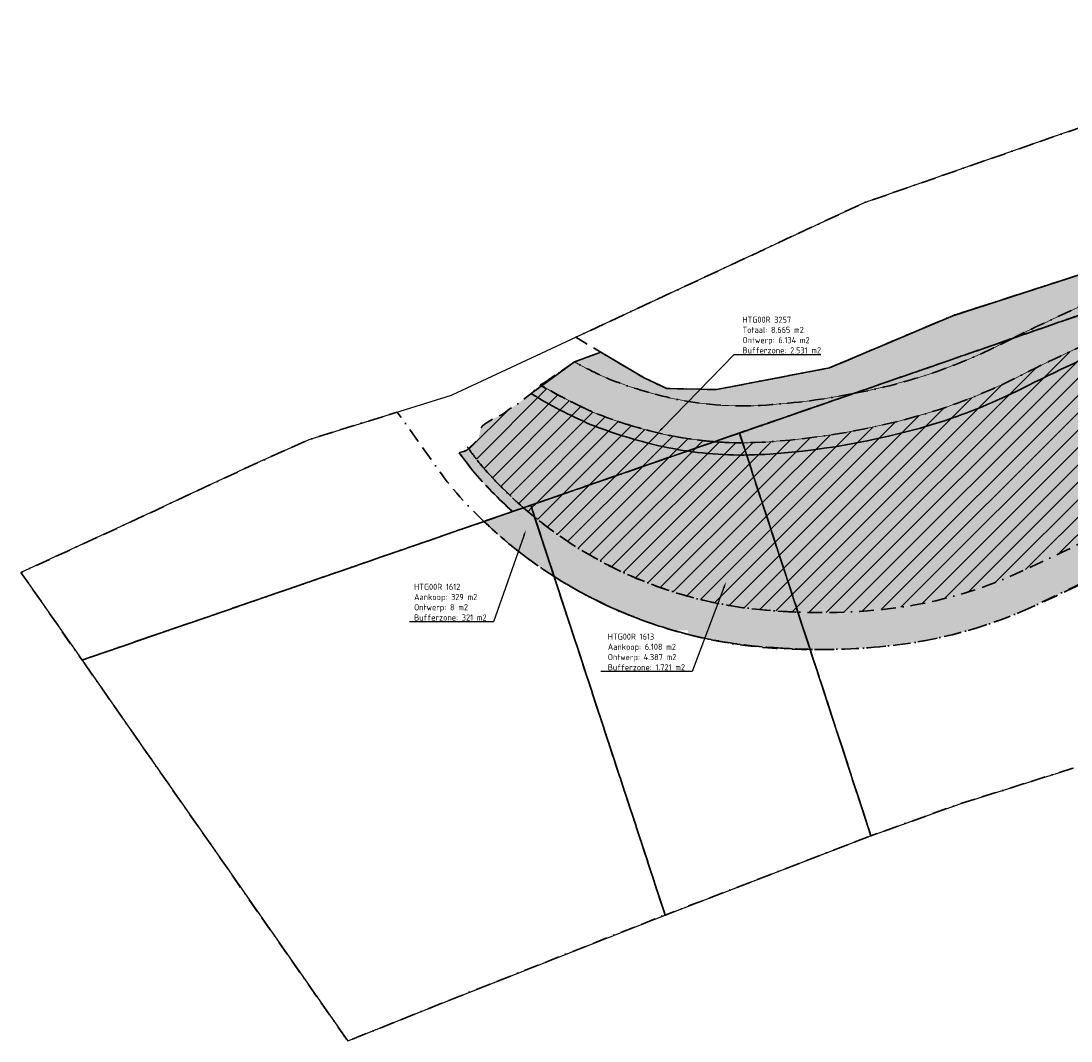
# Model space of a CAD drawing. Header units: metres. Extents: x 142578 to 143433, y 416714 to 417129.
# Tile 1 of 2: x 142578 to 143006, y 416714 to 417129. Entities that reach past the tile are written whole.
import ezdxf
from ezdxf import colors
from ezdxf.entities.mleader import LeaderData, LeaderLine
from ezdxf.math import Vec2, Vec3

# ---------------------------------------------------------------- set-up
doc = ezdxf.new("R2010")
doc.units = ezdxf.units.M
doc.linetypes.add('KG-GVAANKOOP', pattern=[21, 6, -3, 0, -3, 6, -3])
for name, color, linetype, lineweight in [('B-PV-KG-GRENS_PERCEEL-GV', 30, 'Continuous', 25), ('N-PV-KG-GRENS-BUFFERZONE-G', 253, 'Continuous', 15), ('N-WE-KG-GRONDVERWERVING_AANKOOP-A', 252, 'Continuous', 18), ('N-WE-KG-GRONDVERWERVING_AANKOOP-G', 130, 'KG-GVAANKOOP', 35), ('N-WE-VH-VERHARDING_BETONSTRAATSTEEN-A', 252, 'Continuous', 18), ('X-XX-AL-DETAIL1-T25-1000', 7, 'Continuous', 25)]:
    doc.layers.add(name, color=color, linetype=linetype, lineweight=lineweight)
doc.layers.add('N-PV-GR-GRAS_KRUIDENRIJK-G', color=7, linetype='Continuous', lineweight=35, true_color=0xc1e37d)
doc.styles.add('NLCS-ISO-M1000-T25', font='NLCS-ISO.ttf', dxfattribs={"height": 2.5})
pattern_1 = [(45, (0, 0), (-3.535533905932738, 3.535533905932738), [])]

msp = doc.modelspace()

# ---------------------------------------------------------------- hatches: boundary and pattern name
at = {"layer": 'N-WE-KG-GRONDVERWERVING_AANKOOP-A'}
h = msp.add_hatch(dxfattribs=at)
h.set_pattern_fill('AGW-WERK_AANVULLEN-SO', color=256, pattern_type=2)
h.set_pattern_definition(pattern_1)
edge = h.paths.add_edge_path()
edge.add_arc((143206.5652038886, 416621.564312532), 349.7000574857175, 102.92747441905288, 110.76545636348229, ccw=False)
edge.add_arc((143246.3466718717, 416455.5144736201), 520.443549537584, 95.12888441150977, 103.10636174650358, ccw=False)
edge.add_arc((143229.1635315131, 416689.8789303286), 285.5071320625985, 86.45068650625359, 95.89891988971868, ccw=False)
edge.add_arc((143269.9870184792, 417228.39481193), 254.6108600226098, 264.7836427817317, 269.9269304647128)
edge.add_arc((143266.3240143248, 417155.2496660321), 181.4962106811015, 271.0539127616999, 291.5169024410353)
edge.add_arc((142328.9797749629, 419449.2826986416), 2659.628122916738, 292.1766564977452, 292.6867184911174)
edge.add_arc((143411.9399833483, 416859.2281326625), 147.7169262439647, 105.4005688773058, 112.76626953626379, ccw=False)
edge.add_arc((143394.6856235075, 416915.8636537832), 88.54721883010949, 97.19989890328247, 104.3688640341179, ccw=False)
edge.add_arc((143401.2076787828, 416862.4836177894), 142.3239373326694, 90.98004363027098, 97.11150562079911, ccw=False)
edge.add_arc((143405.1562486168, 416621.6033481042), 383.2365449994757, 87.45872314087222, 90.95431964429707, ccw=False)
edge.add_arc((143413.2711532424, 416807.0533095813), 197.6091927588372, 85.56111110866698, 87.42515858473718, ccw=False)
edge.add_line((143428.5652647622, 417004.0697637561), (143428.6887577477, 417030.8698274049))
edge.add_arc((143280.7342707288, 415572.7843759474), 1465.572827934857, 84.20592874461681, 85.84986624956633)
edge.add_arc((143294.6626518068, 415842.5149437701), 1195.554786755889, 85.58012064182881, 88.10765643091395)
edge.add_arc((143204.1688310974, 412021.8010296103), 5017.300445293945, 88.51558894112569, 89.11580380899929)
edge.add_arc((143296.5698564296, 417643.1364599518), 604.817861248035, 263.6437021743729, 268.58110237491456, ccw=False)
edge.add_arc((143192.2243895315, 416723.5592288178), 320.6642004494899, 83.30478468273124, 103.6888740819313)
edge.add_arc((143295.640836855, 416363.7288262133), 694.9161092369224, 104.9525408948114, 112.8120234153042)
edge.add_arc((143347.8850360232, 416261.1233619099), 809.7948340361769, 113.4047135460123, 116.7719423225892)
edge.add_arc((142876.780698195, 417196.8996177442), 237.8784427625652, 288.219976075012, 296.55362425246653, ccw=False)
edge.add_arc((142862.4667141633, 417253.7997692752), 296.430971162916, 273.87775717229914, 287.40922817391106, ccw=False)
edge.add_arc((142871.542448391, 417105.5706594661), 147.9306192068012, 270.0736528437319, 274.25325346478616, ccw=False)
edge.add_line((142871.7326108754, 416957.6401624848), (142894.2656224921, 416888.6377835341))
edge.add_arc((142903.8920109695, 417131.6542128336), 243.207015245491, 267.7315804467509, 277.360872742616)
edge.add_arc((142910.7302364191, 417065.671698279), 176.9000668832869, 277.902324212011, 294.1116232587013)
edge.add_arc((142665.5636128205, 417608.2935818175), 772.3361804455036, 294.2679044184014, 296.9780818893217)
edge.add_arc((144584.8571754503, 413348.8823517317), 3900.567041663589, 112.65261320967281, 113.71763618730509, ccw=False)
h = msp.add_hatch(dxfattribs=at)
h.set_pattern_fill('AGW-WERK_AANVULLEN-SO', color=256, pattern_type=2)
h.set_pattern_definition(pattern_1)
h.paths.add_polyline_path([(142860.2278456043, 416958.0733786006, -0.03947717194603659), (142837.1859821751, 416961.6849363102, -0.03552685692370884), (142811.5961603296, 416969.7558873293, -0.03204532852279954), (142789.3368821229, 416981.2318431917), (142789.014, 416981.06), (142785.5835457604, 416977.6579024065), (142785.5357676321, 416977.6105192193), (142785.4607384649, 416977.540512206), (142779.7042649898, 416973.2494644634), (142778.0445868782, 416972.0859834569), (142776.9805613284, 416971.5362749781), (142776.56, 416971.319), (142774.636, 416969.705), (142773.7895, 416969.2215), (142772.943, 416968.738), (142772.4917514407, 416968.5573107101), (142771.9292778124, 416968.3006490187), (142770.99193855, 416967.8729328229), (142766.554, 416965.262), (142765.595, 416964.358), (142764.879, 416963.06), (142764.458, 416960.713), (142764.018, 416959.488), (142763.5965537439, 416958.9100932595), (142762.919, 416957.981), (142760.0302952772, 416955.3143163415, 0.008988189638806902), (142764.931002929, 416948.8635629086, 0.03630982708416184), (142782.4815119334, 416931.166321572)])
h = msp.add_hatch(dxfattribs=at)
h.set_pattern_fill('AGW-WERK_AANVULLEN-SO', color=256, pattern_type=2)
h.set_pattern_definition(pattern_1)
h.paths.add_polyline_path([(142871.7326108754, 416957.6401624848, -0.01933479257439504), (142860.3040436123, 416958.0675532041), (142785.407, 416932.178), (142786.9824817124, 416927.3763538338, 0.1573958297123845), (142885.3876568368, 416889.1521692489, 0.009142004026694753), (142894.2656224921, 416888.6377835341)])
h = msp.add_hatch(dxfattribs=at)
h.set_pattern_fill('AGW-WERK_AANVULLEN-SO', color=256, pattern_type=2)
h.set_pattern_definition(pattern_1)
h.paths.add_polyline_path([(142785.407, 416932.178), (142782.4819069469, 416931.1659772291, 0.008560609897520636), (142786.9824817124, 416927.3763538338)])
at = {"layer": 'N-WE-VH-VERHARDING_BETONSTRAATSTEEN-A', "true_color": 0x999b37, "transparency": 33554508}
h = msp.add_hatch(color=55, dxfattribs=at)
h.dxf.hatch_style = 1
edge = h.paths.add_edge_path()
edge.add_arc((142895.3944521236, 417060.6941891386), 175.9336420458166, 220.575109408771, 228.1577113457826)
edge.add_line((142778.0321971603, 416929.6264680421), (142916.8744401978, 416977.6780735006))
edge.add_line((142916.8744401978, 416977.6780735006), (143169.67, 417065.366))
edge.add_line((143169.67, 417065.366), (143263.9745648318, 417084.5655755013))
edge.add_line((143263.9745648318, 417084.5655755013), (143262.2609999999, 417084.4723000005))
edge.add_line((143262.2609999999, 417084.4723000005), (143201.9805999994, 417076.9123999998))
edge.add_line((143201.9805999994, 417076.9123999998), (143121.370099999, 417057.0216999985))
edge.add_line((143121.370099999, 417057.0216999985), (143019.8359999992, 417029.5711000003))
edge.add_line((143019.8359999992, 417029.5711000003), (142957.3280999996, 417009.3966000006))
edge.add_line((142957.3280999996, 417009.3966000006), (142907.1682999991, 416988.1710000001))
edge.add_line((142907.1682999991, 416988.1710000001), (142861.0857000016, 416979.3002000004))
edge.add_line((142861.0857000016, 416979.3002000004), (142840.8979999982, 416979.7833000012))
edge.add_line((142840.8979999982, 416979.7833000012), (142831.5947000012, 416984.0505000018))
edge.add_line((142831.5947000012, 416984.0505000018), (142814.0067999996, 416994.4996000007))
edge.add_line((142814.0067999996, 416994.4996000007), (142803.2037101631, 416990.5698122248))
edge.add_line((142803.2037101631, 416990.5698122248), (142791.342, 416982.299))
edge.add_line((142791.342, 416982.299), (142789.3368821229, 416981.2318431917))
edge.add_line((142789.3368821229, 416981.2318431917), (142789.014, 416981.06))
edge.add_line((142789.014, 416981.06), (142785.5835457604, 416977.6579024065))
edge.add_line((142785.5835457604, 416977.6579024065), (142785.5357676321, 416977.6105192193))
edge.add_line((142785.5357676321, 416977.6105192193), (142785.4607384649, 416977.540512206))
edge.add_line((142785.4607384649, 416977.540512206), (142779.7042649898, 416973.2494644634))
edge.add_line((142779.7042649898, 416973.2494644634), (142778.0445868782, 416972.0859834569))
edge.add_line((142778.0445868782, 416972.0859834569), (142776.9805613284, 416971.5362749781))
edge.add_line((142776.9805613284, 416971.5362749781), (142776.56, 416971.319))
edge.add_line((142776.56, 416971.319), (142774.636, 416969.705))
edge.add_line((142774.636, 416969.705), (142773.7895, 416969.2215))
edge.add_line((142773.7895, 416969.2215), (142772.943, 416968.738))
edge.add_line((142772.943, 416968.738), (142772.4917514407, 416968.5573107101))
edge.add_line((142772.4917514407, 416968.5573107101), (142771.9292778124, 416968.3006490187))
edge.add_line((142771.9292778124, 416968.3006490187), (142770.99193855, 416967.8729328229))
edge.add_line((142770.99193855, 416967.8729328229), (142766.554, 416965.262))
edge.add_line((142766.554, 416965.262), (142765.595, 416964.358))
edge.add_line((142765.595, 416964.358), (142764.879, 416963.06))
edge.add_line((142764.879, 416963.06), (142764.458, 416960.713))
edge.add_line((142764.458, 416960.713), (142764.018, 416959.488))
edge.add_line((142764.018, 416959.488), (142763.5965537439, 416958.9100932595))
edge.add_line((142763.5965537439, 416958.9100932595), (142762.919, 416957.981))
edge.add_line((142762.919, 416957.981), (142760.0302952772, 416955.3143163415))
edge.add_line((142760.0302952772, 416955.3143163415), (142759.354, 416954.69))
edge.add_line((142759.354, 416954.69), (142758.198, 416954.145))
edge.add_line((142758.198, 416954.145), (142756.3279498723, 416953.6315778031))
edge.add_line((142756.3279498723, 416953.6315778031), (142756.2333264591, 416953.5628615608))
edge.add_line((142756.2333264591, 416953.5628615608), (142761.7633599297, 416946.2591525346))
h = msp.add_hatch(color=55, dxfattribs=at)
h.dxf.hatch_style = 1
edge = h.paths.add_edge_path()
edge.add_line((142870.448, 416961.574), (142899.2123217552, 416873.4896079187))
edge.add_arc((142903.8920109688, 417131.6542128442), 258.2070152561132, 268.9615265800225, 277.3765154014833)
edge.add_arc((142910.7302364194, 417065.6716982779), 191.9000668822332, 277.881048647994, 294.1178260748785)
edge.add_line((142989.1433757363, 416890.5231463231), (143022.3556718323, 416906.4405433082))
edge.add_arc((144584.8571752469, 413348.8823522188), 3885.567041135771, 112.6562925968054, 113.7113774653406, ccw=False)
edge.add_arc((143206.5652038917, 416621.5643125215), 334.7000574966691, 102.9234805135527, 110.72358753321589, ccw=False)
edge.add_arc((143246.3466718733, 416455.5144736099), 505.4435495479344, 95.12888441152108, 103.10902584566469, ccw=False)
edge.add_arc((143231.5097039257, 416620.4260190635), 339.8659193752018, 89.32870327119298, 95.1229736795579, ccw=False)
edge.add_arc((143230.2793964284, 416687.997027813), 272.3214687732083, 85.04143795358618, 88.90329864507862, ccw=False)
edge.add_arc((143269.4139677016, 417195.1127107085), 236.3285853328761, 266.2160406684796, 270.0972786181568)
edge.add_arc((143266.3190031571, 417155.2747634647), 196.5213995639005, 271.0193733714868, 291.541102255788)
edge.add_arc((142328.9797771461, 419449.2826933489), 2674.628117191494, 292.1748318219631, 292.6869478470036)
edge.add_arc((143411.9399833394, 416859.2281326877), 132.7169262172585, 105.4600182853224, 112.77063842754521, ccw=False)
edge.add_arc((143394.6856235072, 416915.8636537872), 73.54721882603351, 97.20874556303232, 104.2657173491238, ccw=False)
edge.add_arc((143401.2076787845, 416862.4836177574), 127.323937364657, 90.89767995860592, 97.106202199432, ccw=False)
edge.add_arc((143405.1536720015, 416621.4155276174), 368.4243005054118, 87.52833013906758, 90.9239210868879, ccw=False)
edge.add_arc((143445.4960037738, 417430.1300255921), 441.3109938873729, 266.8235041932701, 267.7923938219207)
edge.add_line((143428.4964996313, 416989.1465676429), (143428.7581959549, 417045.9390916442))
edge.add_arc((143280.7342707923, 415572.7843766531), 1480.572827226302, 84.26212690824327, 85.84850060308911)
edge.add_arc((143294.6626518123, 415842.5149439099), 1210.554786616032, 85.58179281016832, 88.11018978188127)
edge.add_arc((143204.168831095, 412021.8010298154), 5032.300445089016, 88.51498240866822, 88.89356412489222)
edge.add_line((143301.3412885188, 417053.1631995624), (143297.9742350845, 417085.8087207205))
edge.add_line((143297.9742350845, 417085.8087207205), (143263.9745648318, 417084.5655755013))
edge.add_line((143263.9745648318, 417084.5655755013), (143169.67, 417065.366))
edge.add_line((143169.67, 417065.366), (143143.4176586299, 417056.1922890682))
edge.add_line((143143.4176586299, 417056.1922890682), (142981.6384463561, 417000.1429515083))
edge.add_line((142981.6384463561, 417000.1429515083), (142916.8744401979, 416977.6780735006))
edge.add_line((142916.8744401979, 416977.6780735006), (142870.448, 416961.574))
h = msp.add_hatch(color=55, dxfattribs=at)
h.dxf.hatch_style = 1
edge = h.paths.add_edge_path()
edge.add_line((142870.448, 416961.574), (142785.407, 416932.178))
edge.add_line((142785.407, 416932.178), (142794.9233271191, 416903.1747844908))
edge.add_arc((142897.3287763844, 417064.9073341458), 191.4269930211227, 237.658919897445, 270.5637707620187)
edge.add_line((142899.2123217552, 416873.4896079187), (142870.448, 416961.574))
h = msp.add_hatch(color=55, dxfattribs=at)
h.dxf.hatch_style = 1
edge = h.paths.add_edge_path()
edge.add_arc((142895.3944316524, 417060.6941604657), 186.8336068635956, 226.3154026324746, 237.4689127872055)
edge.add_line((142794.9233271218, 416903.1747844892), (142785.407, 416932.178))
edge.add_line((142785.407, 416932.178), (142766.3506951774, 416925.5849056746))

# ---------------------------------------------------------------- linework, layer by layer
at = {"layer": 'N-WE-KG-GRONDVERWERVING_AANKOOP-G', "flags": 128}
for points in [[(142981.6384463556, 417000.1429515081), (143143.4176586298, 417056.1922890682, 0.02946855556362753), (143112.4117472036, 417049.5917737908, 0.03431335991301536), (143020.3283841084, 417018.0864772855, 0.01292911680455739)], [(142782.480586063, 416931.167128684, -0.03630803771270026), (142764.931002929, 416948.8635629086, -0.008988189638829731), (142760.0302952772, 416955.3143163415), (142759.354, 416954.69), (142758.198, 416954.145), (142756.3279498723, 416953.6315778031), (142756.2333265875, 416953.5628616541), (142761.7633599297, 416946.2591525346, 0.03309562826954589), (142778.031258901, 416929.6273081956)]]:
    msp.add_lwpolyline(points, format="xyb", close=True, dxfattribs=at)
msp.add_lwpolyline([(142916.8744389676, 416977.6780730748, 0.07654557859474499), (142981.6384461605, 417000.1429514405)], format="xyb", dxfattribs=at)
at = {"layer": 'N-WE-KG-GRONDVERWERVING_AANKOOP-G'}
msp.add_arc((142871.5424483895, 417105.5706594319), 147.930619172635, 265.6129614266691, 270.0736528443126, dxfattribs=at)

# ---------------------------------------------------------------- next in the draw order: leaders
at = {"layer": 'X-XX-AL-DETAIL1-T25-1000'}
ml = msp.add_multileader_mtext('Standard', dxfattribs=at)
ml.set_content('HTG00R 3257 \\PTotaal: 8.665 m2\\POntwerp: 6.134 m2 \\PBufferzone: 2.531 m2', color=256, style='NLCS-ISO-M1000-T25')
ml.set_leader_properties(color=256, linetype='ByLayer', lineweight=-1)
ml.build(insert=Vec2(0, 0))
ml.multileader.update_dxf_attribs({"text_left_attachment_type": 5, "text_right_attachment_type": 5, "dogleg_length": 2.5, "arrow_head_size": 2.5})
ctx = ml.context
ctx.base_point, ctx.char_height, ctx.arrow_head_size, ctx.landing_gap_size, ctx.plane_origin = Vec3(142870.7823713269, 416993.5365891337), 2.5, 2.5, 0.9, Vec3(142831.5393784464, 416959.9909279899)
ctx.left_attachment, ctx.right_attachment = 5, 5
notes = []
notes.append((ctx, [(1, (1, 1, 0), (142868.2823713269, 416993.5365891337), (1, 0), 2.5, [(0, [(142837.1859821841, 416961.6849363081)], 0, [])])]))
ctx.mtext.insert, ctx.mtext.width, ctx.mtext.flow_direction = Vec3(142871.6823713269, 417009.0365891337), 31.61396372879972, 5
ctx.mtext.has_bg_fill, ctx.mtext.bg_color, ctx.mtext.bg_scale_factor, ctx.mtext.bg_transparency, ctx.mtext.use_window_bg_color = 1, -1027028792, 1.5, 0, 1
ml = msp.add_multileader_mtext('Standard', dxfattribs=at)
ml.set_content('HTG00R 1612 \\PAankoop: 329 m2\\POntwerp: 8 m2\\PBufferzone: 321 m2', color=256, style='NLCS-ISO-M1000-T25')
ml.set_leader_properties(color=256, linetype='ByLayer', lineweight=-1)
ml.build(insert=Vec2(0, 0))
ml.multileader.update_dxf_attribs({"text_left_attachment_type": 5, "text_right_attachment_type": 5, "dogleg_length": 2.5, "arrow_head_size": 2.5})
ctx = ml.context
ctx.base_point, ctx.char_height, ctx.arrow_head_size, ctx.landing_gap_size, ctx.plane_origin = Vec3(142737.0082944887, 416884.7069815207), 2.5, 2.5, 0.9, Vec3(142787.9669707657, 416914.1954315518)
ctx.left_attachment, ctx.right_attachment = 5, 5
notes.append((ctx, [(0, (1, 1, 0), (142770.3082944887, 416884.7069815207), (-1, 0), 2.5, [(0, [(142783.4491584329, 416922.1358182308)], 0, [])])]))
ctx.mtext.insert, ctx.mtext.flow_direction = Vec3(142737.9082944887, 416900.2069815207), 5
ctx.mtext.has_bg_fill, ctx.mtext.bg_color, ctx.mtext.bg_scale_factor, ctx.mtext.bg_transparency, ctx.mtext.use_window_bg_color = 1, -1027028792, 1.5, 0, 1
ml = msp.add_multileader_mtext('Standard', dxfattribs=at)
ml.set_content('HTG00R 1613 \\PAankoop: 6.108 m2\\POntwerp: 4.387 m2\\PBufferzone: 1.721 m2', color=256, style='NLCS-ISO-M1000-T25')
ml.set_leader_properties(color=256, linetype='ByLayer', lineweight=-1)
ml.build(insert=Vec2(0, 0))
ml.multileader.update_dxf_attribs({"text_left_attachment_type": 5, "text_right_attachment_type": 5, "dogleg_length": 2.5, "arrow_head_size": 2.5})
ctx = ml.context
ctx.base_point, ctx.char_height, ctx.arrow_head_size, ctx.landing_gap_size, ctx.plane_origin = Vec3(142815.9166741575, 416864.4256228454), 2.5, 2.5, 0.9, Vec3(142857.3795591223, 416897.3622290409)
ctx.left_attachment, ctx.right_attachment = 5, 5
notes.append((ctx, [(0, (1, 1, 0), (142851.2166741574, 416864.4256228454), (-1, 0), 2.5, [(0, [(142865.0000524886, 416901.0208367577)], 0, [])])]))
ctx.mtext.insert, ctx.mtext.flow_direction = Vec3(142816.8166741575, 416879.9256228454), 5
ctx.mtext.has_bg_fill, ctx.mtext.bg_color, ctx.mtext.bg_scale_factor, ctx.mtext.bg_transparency, ctx.mtext.use_window_bg_color = 1, -1027028792, 1.5, 0, 1
for ctx, leaders in notes:
    for number, flags, end, landing, length, lines in leaders:
        leader = LeaderData()
        leader.index, (leader.has_last_leader_line, leader.has_dogleg_vector, leader.attachment_direction) = number, flags
        leader.last_leader_point, leader.dogleg_vector, leader.dogleg_length = Vec3(end), Vec3(landing), length
        for number, points, colour, breaks in lines:
            line = LeaderLine()
            line.index, line.vertices, line.color, line.breaks = number, Vec3.list(points), colors.encode_raw_color(colour), breaks
            leader.lines.append(line)
        ctx.leaders.append(leader)

# ---------------------------------------------------------------- next in the draw order: linework, layer by layer
at = {"layer": 'B-PV-KG-GRENS_PERCEEL-GV'}
for points in [[(142785.407, 416932.178), (142870.448, 416961.574), (143169.67, 417065.366), (143267.243, 417085.231), (143298.787, 417085.824), (143345.657, 417086.704), (143420.491, 417083.094), (143419.123, 417105.164), (143417.617, 417129.45), (143393.162, 417128.943), (143282.355, 417126.719), (143198.388, 417120.678), (143032.177, 417094.066), (142921.294, 417055.411), (142753.25, 416977.044), (142752.977, 416976.96), (142694.971, 416958.893), (142672.517, 416948.742), (142620.131, 416924.323), (142577.753, 416904.756), (142602.348, 416869.512), (142602.613, 416869.132), (142687.355, 416898.254)], [(142785.407, 416932.178), (142840.171, 416765.272), (142923.81, 416797.47), (142924.013, 416797.543), (142870.448, 416961.574)], [(142710.908, 416713.949), (142756.17, 416732.11), (142840.171, 416765.272), (142785.407, 416932.178), (142687.355, 416898.254), (142602.613, 416869.132), (142626.59, 416834.775), (142663.72, 416781.568), (142710.803, 416714.098)]]:
    msp.add_lwpolyline(points, close=True, dxfattribs=at)
msp.add_lwpolyline([(143169.67, 417065.366), (142870.448, 416961.574), (142924.013, 416797.543), (142960.33, 416810.57), (143000, 416823.052), (143005.84, 416824.89)], dxfattribs=at)
at = {"layer": 'N-PV-GR-GRAS_KRUIDENRIJK-G'}
msp.add_lwpolyline([(143019.8359999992, 417029.5711000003), (142957.3280999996, 417009.3966000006), (142907.1682999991, 416988.1710000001), (142861.0857000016, 416979.3002000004), (142840.8979999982, 416979.7833000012), (142831.5947000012, 416984.0505000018), (142814.0067999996, 416994.4996000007), (142803.2037101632, 416990.5698122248), (142785.6038021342, 416977.6455689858, 0.03384977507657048), (142809.6752850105, 416965.1387589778, 0.03564105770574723), (142836.0242082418, 416956.8217808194, 0.02176112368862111), (142849.0881824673, 416954.2974793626, 0.05542724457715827), (142882.8681546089, 416953.0599953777, 0.05912671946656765), (142952.6869175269, 416966.1872777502, 0.0364248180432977), (142985.3644910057, 416979.6451634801, -0.01468826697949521), (143028.1779643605, 416999.6909710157, -0.03430479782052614)], format="xyb", dxfattribs=at)
at = {"layer": 'N-PV-KG-GRENS-BUFFERZONE-G'}
msp.add_lwpolyline([(143020.3283841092, 417018.0864772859, 0.01470802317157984), (142976.3901777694, 416997.518696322, -0.03622820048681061), (142946.5676998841, 416985.2287065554, -0.05906037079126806), (142881.4496200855, 416973.0097395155, -0.07765859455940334), (142840.5364232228, 416976.306681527, -0.03494266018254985), (142817.358647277, 416983.6076104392, -0.02184959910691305), (142803.2037101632, 416990.5698122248), (142789.9715474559, 416980.8529609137, 0.03109953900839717), (142811.5961603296, 416969.7558873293, 0.03552280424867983), (142837.183537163, 416961.6855201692, 0.07731197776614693), (142882.5137401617, 416958.0474448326, 0.05911088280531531), (142951.1572245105, 416970.9476629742, 0.03637843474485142), (142983.1207364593, 416984.1134579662, -0.01469336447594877), (143026.2155867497, 417004.2898564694, -0.03430691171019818)], format="xyb", dxfattribs=at)
at = {"layer": 'N-WE-KG-GRONDVERWERVING_AANKOOP-G', "flags": 128}
msp.add_lwpolyline([(143019.8359999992, 417029.5711000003), (143121.370099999, 417057.0216999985), (143201.9805999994, 417076.9123999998), (143262.2609999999, 417084.4723000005), (143263.9745648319, 417084.5655755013), (143267.243, 417085.231), (143298.787, 417085.824), (143345.657, 417086.704), (143420.491, 417083.094), (143419.123, 417105.164), (143417.617, 417129.45), (143393.162, 417128.943), (143282.355, 417126.719), (143198.388, 417120.678), (143032.177, 417094.066), (142921.294, 417055.411), (142803.7487372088, 417000.5939901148), (142814.0067999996, 416994.4996000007), (142831.5947000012, 416984.0505000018), (142840.8979999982, 416979.7833000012), (142861.0857000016, 416979.3002000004), (142907.1682999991, 416988.1710000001), (142957.3280999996, 417009.3966000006)], close=True, dxfattribs=at)
for points in [[(142761.7633599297, 416946.2591525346, 0.03309741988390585), (142778.0321971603, 416929.6264680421), (142916.8744401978, 416977.6780735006), (143169.67, 417065.366), (143263.9745648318, 417084.5655755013), (143262.2609999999, 417084.4723000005), (143201.9805999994, 417076.9123999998), (143121.370099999, 417057.0216999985), (143019.8359999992, 417029.5711000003), (142957.3280999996, 417009.3966000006), (142907.1682999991, 416988.1710000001), (142861.0857000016, 416979.3002000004), (142840.8979999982, 416979.7833000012), (142831.5947000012, 416984.0505000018), (142814.0067999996, 416994.4996000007), (142803.2037101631, 416990.5698122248), (142791.342, 416982.299), (142789.3368821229, 416981.2318431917), (142789.014, 416981.06), (142785.5835457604, 416977.6579024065), (142785.5357676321, 416977.6105192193), (142785.4607384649, 416977.540512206), (142779.7042649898, 416973.2494644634), (142778.0445868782, 416972.0859834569), (142776.9805613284, 416971.5362749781), (142776.56, 416971.319), (142774.636, 416969.705), (142773.7895, 416969.2215), (142772.943, 416968.738), (142772.4917514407, 416968.5573107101), (142771.9292778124, 416968.3006490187), (142770.99193855, 416967.8729328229), (142766.554, 416965.262), (142765.595, 416964.358), (142764.879, 416963.06), (142764.458, 416960.713), (142764.018, 416959.488), (142763.5965537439, 416958.9100932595), (142762.919, 416957.981), (142760.0302952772, 416955.3143163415), (142759.354, 416954.69), (142758.198, 416954.145), (142756.3279498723, 416953.6315778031), (142756.2333264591, 416953.5628615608)], [(142870.448, 416961.574), (142899.2123217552, 416873.4896079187, 0.03673382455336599), (142937.0429814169, 416875.5841523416, 0.07096507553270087), (142989.1433757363, 416890.5231463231), (143022.3556718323, 416906.4405433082, -0.004603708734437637), (143088.128269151, 416934.6087518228, -0.03404753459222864), (143131.7096811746, 416947.7862909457, -0.03483401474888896), (143201.1618291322, 416958.9342902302, -0.02528766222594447), (143235.4915968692, 416960.2686115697, -0.01685214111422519), (143253.8175688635, 416959.2993256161, 0.01693671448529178), (143269.8152137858, 416958.7844659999, 0.08978302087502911), (143338.4754875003, 416972.4795166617, 0.002234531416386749), (143360.5728099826, 416981.6013160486, -0.03190942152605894), (143376.5621794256, 416987.1429226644, -0.03080158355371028), (143385.4565752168, 416988.8295229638, -0.02709641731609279), (143399.2129163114, 416989.7919283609, -0.01481714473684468), (143421.0421167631, 416989.497070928, 0.004227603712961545), (143428.4964996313, 416989.1465676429), (143428.7581959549, 417045.9390916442, 0.006921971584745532), (143387.9187846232, 417049.4723520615, 0.01103266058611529), (143334.5836380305, 417052.411305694, 0.001651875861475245), (143301.3412885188, 417053.1631995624), (143297.9742350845, 417085.8087207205), (143263.9745648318, 417084.5655755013), (143169.67, 417065.366), (143143.4176586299, 417056.1922890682), (142981.6384463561, 417000.1429515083), (142916.8744401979, 416977.6780735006)], [(142916.8744401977, 416977.6780735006, -0.03177260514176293), (142881.4496061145, 416973.009738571, -0.07765620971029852), (142840.5381667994, 416976.3062635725, -0.03494598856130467), (142817.3586570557, 416983.6076061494, -0.01824174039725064), (142805.497684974, 416989.3356308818), (142803.2037101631, 416990.5698122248), (142791.342, 416982.299), (142789.3368821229, 416981.2318431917, 0.03204532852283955), (142811.5961603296, 416969.7558873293, 0.03552685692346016), (142837.1859821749, 416961.6849363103, 0.03947526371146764), (142860.2267215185, 416958.0734648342)], [(143218.31, 416871.32), (143258.73, 416876.99), (143296.81, 416880.99), (143334.86, 416884.31), (143370.35, 416886.44), (143402.02, 416887.431), (143433.271, 416887.909), (143432.17, 416906.619), (143426.352370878, 416989.1932552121, 0.00672700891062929), (143421.4529832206, 416989.4791058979, 0.01521723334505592), (143399.0347227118, 416989.7890115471, 0.02674623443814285), (143385.4565752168, 416988.8295229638, 0.03080158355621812), (143376.5621794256, 416987.1429226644, 0.0312129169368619), (143360.9136031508, 416981.7438093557, -0.002269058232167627), (143338.4754875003, 416972.4795166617, -0.0897688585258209), (143269.8152137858, 416958.7844659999, -0.01693671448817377), (143253.8175688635, 416959.2993256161, 0.01608092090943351), (143236.0343134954, 416960.2624376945, 0.005541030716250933), (143230.4319566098, 416960.3148123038, 0.01055909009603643), (143215.1854929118, 416959.8974681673, 0.004650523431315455), (143208.831952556, 416959.5329253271, 0.01082287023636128), (143193.2686544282, 416958.1633503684, 0.03090631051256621), (143131.709668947, 416947.7862881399, 0.03404752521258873), (143088.1282691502, 416934.6087518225, 0.004603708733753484), (143022.3556718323, 416906.4405433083, -0.01169597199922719), (142989.1433757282, 416890.5231463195, -0.07096507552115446), (142937.0429814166, 416875.5841523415, -0.03673382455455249), (142899.2123217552, 416873.4896079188), (142924.013, 416797.543), (142960.33, 416810.57), (143000, 416823.052), (143005.84, 416824.89), (143042.59, 416835.43), (143070.32, 416842.56), (143110.69, 416851.28), (143163.17, 416862.03)], [(142766.3506948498, 416925.5849055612, -0.0555366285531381), (142745.503908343, 416949.8257736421), (142731.0324817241, 416970.1249896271), (142694.971, 416958.893), (142672.517, 416948.742), (142620.131, 416924.323), (142577.753, 416904.756), (142602.6131473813, 416869.1320506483), (142687.355, 416898.254)], [(142870.448, 416961.574), (142785.407, 416932.178), (142794.9233271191, 416903.1747844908, 0.1445692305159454), (142899.2123217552, 416873.4896079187)], [(142766.3506951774, 416925.5849056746, 0.04870482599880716), (142794.9233271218, 416903.1747844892), (142785.407, 416932.178)], [(142786.9824817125, 416927.3763538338), (142794.9233271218, 416903.1747844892, -0.04870482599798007), (142766.3506951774, 416925.5849056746), (142782.4819069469, 416931.1659772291, 0.008560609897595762)], [(142794.9233271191, 416903.174784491, -0.04870481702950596), (142766.35069485, 416925.5849055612), (142687.355, 416898.254), (142602.613, 416869.132), (142626.59, 416834.775), (142663.72, 416781.568), (142710.803, 416714.098), (142710.908, 416713.949), (142756.17, 416732.11), (142840.171, 416765.272)], [(142794.9233271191, 416903.1747844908, 0.1278863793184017), (142884.3793798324, 416874.1855352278, 0.01438025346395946), (142899.212321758, 416873.4896079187), (142894.2656224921, 416888.6377835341, -0.009142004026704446), (142885.3876568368, 416889.1521692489, -0.1573958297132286), (142786.982481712, 416927.3763538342)], [(142899.2123217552, 416873.4896079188, -0.01438025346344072), (142884.3793798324, 416874.1855352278, -0.127886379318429), (142794.9233271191, 416903.174784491), (142840.171, 416765.272), (142924.011506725, 416797.5475728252)]]:
    msp.add_lwpolyline(points, format="xyb", close=True, dxfattribs=at)
msp.add_lwpolyline([(142759.5508245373, 416955.9720539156, 0.009891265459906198), (142764.931002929, 416948.8635629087, 0.203720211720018), (142885.3876568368, 416889.1521692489, 0.05120213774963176), (142935.05129366, 416890.4514944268, 0.07084457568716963), (142982.996679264, 416904.2059282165, 0.0118259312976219), (143015.9336260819, 416920.00292415, -0.004647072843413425), (143082.581394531, 416948.5477145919, -0.03421298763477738), (143128.3311788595, 416962.4008826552, -0.03483209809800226), (143199.8427517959, 416973.8761942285, -0.03860945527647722), (143246.8385912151, 416974.8384269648, 0.02244559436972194), (143269.6623123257, 416973.784158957, 0.08949675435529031), (143332.8924116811, 416986.4020336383, 0.002225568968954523), (143354.7775491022, 416995.4365993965, -0.03215000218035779), (143372.7114359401, 417001.6409528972, -0.03129071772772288), (143383.5878692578, 417003.7126709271, -0.02675993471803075), (143398.7733482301, 417004.7867350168, -0.01525359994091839), (143422.1486149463, 417004.4629945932, -0.008149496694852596), (143428.565264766, 417004.0697637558), (143428.6887577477, 417030.8698274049, 0.00717315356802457), (143386.7980350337, 417034.5142387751, 0.01102890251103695), (143334.1418096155, 417037.4177198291, 0.002618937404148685), (143281.5934145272, 417038.5040497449, -0.02154680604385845), (143229.6099227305, 417042.036624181, 0.01664978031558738), (143191.9349961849, 417044.0990139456, 0.07547707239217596), (143116.3393724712, 417035.1149921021, 0.03430691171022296), (143026.2155867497, 417004.2898564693, 0.01469336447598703), (142983.1207364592, 416984.1134579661, -0.03637843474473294), (142951.1572245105, 416970.9476629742, -0.0591108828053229), (142882.5137401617, 416958.0474448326, -0.0773086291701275), (142837.1859821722, 416961.6849363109, -0.03552685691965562), (142811.5961603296, 416969.7558873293, -0.02533570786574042), (142789.1754410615, 416981.1459215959)], format="xyb", dxfattribs=at)
for points in [[(142870.448, 416961.574), (142916.8744401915, 416977.6780734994)], [(142870.4634600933, 416961.5793626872), (142785.4064400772, 416932.1797064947), (142766.3506954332, 416925.584905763)], [(142870.448, 416961.574), (142899.212321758, 416873.4896079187)], [(142794.9233271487, 416903.1747844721), (142785.4064401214, 416932.17970651)]]:
    msp.add_lwpolyline(points, dxfattribs=at)

doc.saveas('drawing.dxf')
